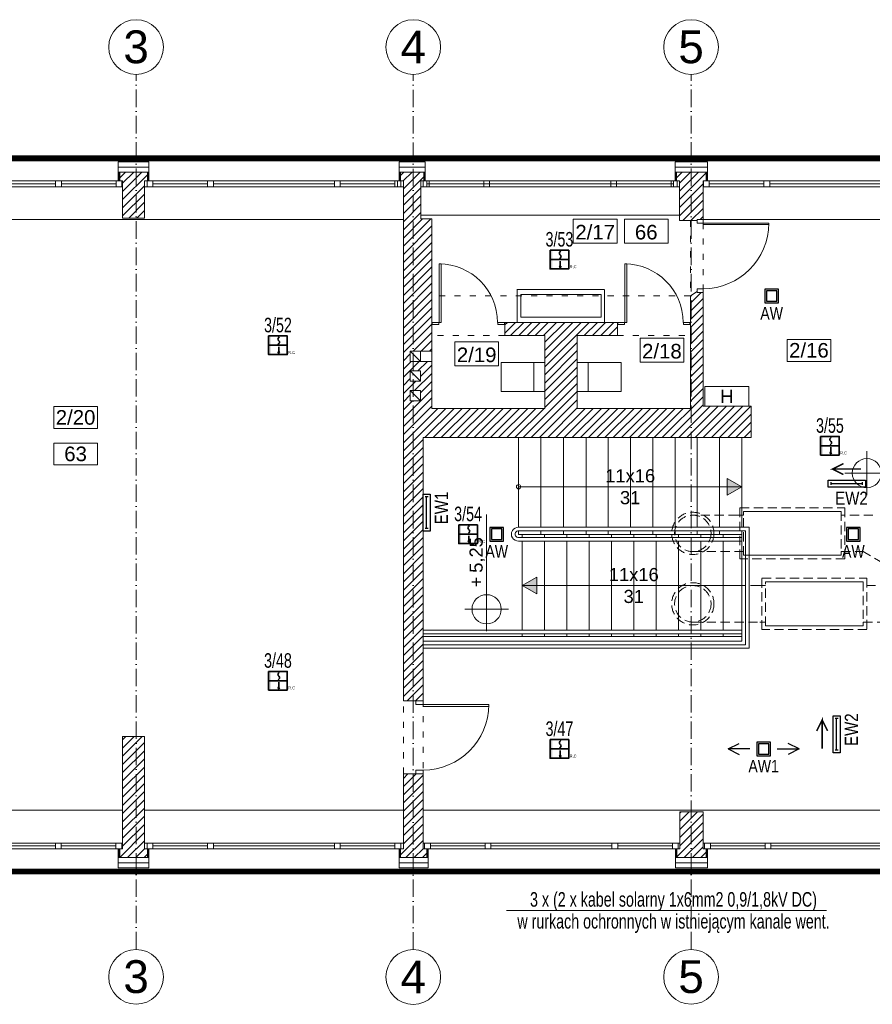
# Model space of a CAD drawing. Header units: millimetres. Extents: x 167773 to 185035, y -114105 to -66770.
# Tile 10 of 114: x 172167 to 173336, y -107287 to -105937. Entities that reach past the tile are written whole.
import ezdxf
from ezdxf.enums import TextEntityAlignment as Align

# ---------------------------------------------------------------- set-up
doc = ezdxf.new("R2010")
doc.units = ezdxf.units.MM
for name, pattern in [('ACAD_ISO03W100', [30, 12, -18]), ('ACAD_ISO10W100', [18, 12, -3, 0, -3]), ('DASHED', [0.75, 0.5, -0.25]), ('HIDDEN', [9.525, 6.35, -3.175])]:
    doc.linetypes.add(name, pattern=pattern)
doc.layers.get('0').update_dxf_attribs({"lineweight": 9})
for name, color, linetype, lineweight in [('!_ppoz', 24, 'Continuous', 9), ('a-op_text', 7, 'Continuous', 9), ('a-osie', 20, 'ACAD_ISO10W100', 9), ('b-cienka', 9, 'Continuous', 9), ('b-drzwi', 6, 'Continuous', 9), ('b-izolacja', 8, 'BATTING', 9), ('b-okna', 6, 'Continuous', 9), ('b-przerywana1', 9, 'ACAD_ISO03W100', 9), ('b-widokowa', 7, 'Continuous', 9), ('b-ściany', 2, 'Continuous', 9), ('c-wyposazenie', 5, 'Continuous', 9), ('El_gniazda', 144, 'Continuous', 35), ('EL_Linia SSP', 240, 'Continuous', 35), ('EL_oprawy', 96, 'Continuous', 30), ('h-hatch', 8, 'Continuous', 9), ('opis text', 7, 'Continuous', 9)]:
    doc.layers.add(name, color=color, linetype=linetype, lineweight=lineweight)
doc.layers.add('!zakres', color=7, linetype='ACAD_ISO03W100', lineweight=60, true_color=0x8a14ff)
doc.layers.add('El_Oświetlenie awaryjne', color=1, linetype='Continuous')
doc.styles.add('Arial', font='arial.ttf')
doc.styles.add('arial 0.8', font='arial.ttf', dxfattribs={"width": 0.8})
doc.styles.add('ES1', font='ARIALN.TTF')
doc.styles.add('PPAB_100', font='arial.ttf', dxfattribs={"height": 18})
doc.styles.add('PPAB_50', font='arial.ttf', dxfattribs={"height": 8})
doc.linetypes.add('BATTING', pattern='A,0.0001,-0.1,[134,ltypeshp.shx,S=0.1,R=0,X=-0.1,Y=0],-0.2,[134,ltypeshp.shx,S=0.1,R=180,X=0.1,Y=0],-0.1', length=0.4001)
pattern_1 = [(45, (15000, 0), (-5.61266008, 5.61266008), [])]

# ---------------------------------------------------------------- blocks, each defined once
blk = doc.blocks.new('kotapozioma')
for p, q in [((49330.12, 104.43), (49330.12, 134.43)), ((49315.12, 119.43), (49395.12, 119.43))]:
    blk.add_line(p, q)
blk.add_circle((49330.12, 119.43), 10)
at = {"layer": 'opis text', "style": 'PPAB_50'}
for tag, p in [('ZNAK', (49345.12, 119.43)), ('WARTOSC', (49355.12, 119.43))]:
    blk.add_attdef(tag, text='', height=9, dxfattribs=at).set_placement(p, align=Align.BOTTOM_LEFT)
blk = doc.blocks.new('okno_')
at = {"layer": 'b-okna'}
for p, q in [((-166, -4), (-91, -4)), ((-83, -4), (83, -4)), ((91, -4), (166, -4))]:
    blk.add_line(p, q, dxfattribs=at)
for points in [[(-174, -8), (174, -8), (174, 0), (-174, 0)], [(-174, 0), (-166, 0), (-166, -8), (-174, -8)], [(-83, 0), (-91, 0), (-91, -8), (-83, -8)], [(83, 0), (91, 0), (91, -8), (83, -8)], [(166, 0), (174, 0), (174, -8), (166, -8)]]:
    blk.add_lwpolyline(points, close=True, dxfattribs=at)
blk = doc.blocks.new('A$C5690186C')
at = {"layer": 'EL_Linia SSP', "lineweight": 5}
h = blk.add_hatch(color=256, dxfattribs=at)
h.set_gradient(color1=(255, 0, 0), color2=(224, 0, 0), one_color=1, name='INVSPHERICAL')
h.paths.add_polyline_path([(-9.8, 0), (-9.8, 12.8), (-12.8, 12.8), (-12.8, 0)])
h.paths.add_polyline_path([(-9.8, -12.8), (-9.8, 0), (-12.8, 0), (-12.8, -12.8)])
at = {"layer": 'EL_Linia SSP'}
blk.add_hatch(color=256, dxfattribs=at).paths.add_polyline_path([(2, -9.8, 1), (0.1, -9.8, 1)])
for p, q in [((-12.8, 0), (12.8, 0)), ((1.1, -2.1), (1.1, -9.8))]:
    blk.add_line(p, q, dxfattribs=at)
at = {"layer": 'EL_Linia SSP', "color": 1, "linetype": 'Continuous'}
for p, q in [((-0.1, 8.5), (0.1, 9.4)), ((0.1, 7.7), (-0.1, 8.5)), ((0.1, 9.4), (0.7, 10.4)), ((0.6, 7), (0.1, 7.7)), ((1.4, 2.3), (0.4, 1.2)), ((0.7, 6.7), (0.6, 7)), ((0.7, 10.4), (1.8, 11.5)), ((1.1, 6.3), (0.7, 6.7)), ((1.1, 6.3), (1.4, 6)), ((1.4, 6), (1.6, 5.7)), ((2, 3.3), (1.4, 2.3)), ((1.6, 5.7), (2, 5)), ((2, 5), (2.2, 4.2)), ((2.2, 4.2), (2, 3.3))]:
    blk.add_line(p, q, dxfattribs=at)
at = {"layer": 'EL_Linia SSP'}
blk.add_lwpolyline([(-12.8, 12.8), (12.8, 12.8), (12.8, -12.8), (-12.8, -12.8)], close=True, dxfattribs=at)
blk.add_circle((1.1, -9.8), 0.938, dxfattribs=at)
at = {"layer": 'EL_Linia SSP', "color": 1}
blk.add_text('R,C', height=4, dxfattribs=at).set_placement((13.9, -11.8))
blk = doc.blocks.new('AW1')
for p, q in [((-65, 0), (-45, 10)), ((-25, 0), (-65, 0)), ((-65, 0), (-45, -10)), ((25, 0), (65, 0)), ((65, 0), (45, 10)), ((65, 0), (45, -10))]:
    blk.add_line(p, q)
for points in [[(-12.5, -12.5), (12.5, -12.5), (12.5, 12.5), (-12.5, 12.5)], [(-9.5, -9.5), (9.5, -9.5), (9.5, 9.5), (-9.5, 9.5)]]:
    blk.add_lwpolyline(points, close=True)
at = {"style": 'arial 0.8', "width": 0.8}
blk.add_text('AW1', height=23, dxfattribs=at).set_placement((0, -20), align=Align.TOP_CENTER)
blk = doc.blocks.new('AW')
for points in [[(-6.25, -6.25), (6.25, -6.25), (6.25, 6.25), (-6.25, 6.25)], [(-4.75, -4.75), (4.75, -4.75), (4.75, 4.75), (-4.75, 4.75)]]:
    blk.add_lwpolyline(points, close=True)
at = {"style": 'arial 0.8', "width": 0.8}
blk.add_text('AW', height=11.5, dxfattribs=at).set_placement((0, -10), align=Align.TOP_CENTER)
blk = doc.blocks.new('kanaly_went_2p')
at = {"layer": 'h-hatch', "linetype": 'HIDDEN', "lineweight": -2, "ltscale": 2}
for p, q in [((211, 234.8), (355, 234.8)), ((211, 164.8), (211, 234.8)), ((216, 229.8), (350, 229.8)), ((216, 169.8), (216, 229.8)), ((350, 229.8), (350, 169.8)), ((355, 234.8), (355, 164.8)), ((355, 164.8), (211, 164.8)), ((350, 169.8), (216, 169.8)), ((241.2, 138.2), (385.2, 138.2)), ((241.2, 68.2), (241.2, 138.2)), ((385.2, 138.2), (385.2, 68.2)), ((246.2, 133.2), (380.2, 133.2)), ((246.2, 73.2), (246.2, 133.2)), ((380.2, 133.2), (380.2, 73.2)), ((1025.7, 128.2), (380.2, 128.2)), ((385.2, 68.2), (241.2, 68.2)), ((380.2, 73.2), (246.2, 73.2)), ((380.2, 78.2), (1025.7, 78.2))]:
    blk.add_line(p, q, dxfattribs=at)
at = {"layer": 'h-hatch', "linetype": 'HIDDEN', "lineweight": -2, "ltscale": 2, "extrusion": (-1e-16, 0, -1)}
for p, q in [((216, 229.8), (216, 224.8)), ((350, 229.8), (216, 229.8)), ((350, 224.8), (350, 229.8)), ((216, 224.8), (208, 224.8)), ((393.4, 224.8), (350, 224.8)), ((208, 174.8), (216, 174.8)), ((216, 174.8), (216, 169.8)), ((216, 169.8), (350, 169.8)), ((350, 174.8), (380, 174.8)), ((350, 169.8), (350, 174.8)), ((246.2, 128.2), (238.2, 128.2)), ((380.2, 133.2), (246.2, 133.2)), ((238.2, 78.2), (246.2, 78.2)), ((246.2, 78.2), (246.2, 73.2)), ((246.2, 73.2), (380.2, 73.2)), ((380.2, 73.2), (380.2, 78.2))]:
    blk.add_line(p, q, dxfattribs=at)
at = {"layer": 'h-hatch', "linetype": 'HIDDEN', "lineweight": -2, "ltscale": 2, "extrusion": (-1e-16, 1, 2e-16)}
for p, q in [((208, 224.8), (146.4, 224.8)), ((146.4, 174.8), (208, 174.8)), ((238.2, 128.2), (146.4, 128.2)), ((146.4, 78.2), (238.2, 78.2))]:
    blk.add_line(p, q, dxfattribs=at)
at = {"layer": 'h-hatch', "linetype": 'HIDDEN', "lineweight": -2, "ltscale": 2, "extrusion": (0.5, 0.866025, 0)}
blk.add_line((439.5, 140.4), (380, 174.8), dxfattribs=at)
at = {"layer": 'h-hatch', "linetype": 'HIDDEN', "lineweight": -2, "ltscale": 2}
for centre, radius in [((146.4, 199.8), 29), ((146.4, 199.8), 25), ((146.4, 103.2), 29), ((146.4, 103.2), 25)]:
    blk.add_circle(centre, radius, dxfattribs=at)
blk = doc.blocks.new('866330')
for p, q in [((-144, 13.3), (-144, -13.3)), ((-144, 0), (144, 0)), ((144, 13.3), (144, -13.3))]:
    blk.add_line(p, q)
blk.add_lwpolyline([(-170, -32), (170, -32), (170, 32), (-170, 32)], close=True)
at = {"style": 'ES1', "flags": 1}
blk.add_attdef('TYP', (-180.5, 290.4), '', height=120, dxfattribs=at)
at = {"style": 'ES1'}
blk.add_attdef('KOD_ES', (-180.5, 130.1), '', height=120, dxfattribs=at)

msp = doc.modelspace()

# ---------------------------------------------------------------- hatches: boundary and pattern name
at = {"layer": 'b-cienka'}
h = msp.add_hatch(color=256, dxfattribs=at)
h.paths.add_polyline_path([(173157.2, -106577.5), (173157.4, -106577.4), (173137.5, -106565.9), (173137.5, -106577.5)])
h.paths.add_polyline_path([(173137.5, -106577.5), (173137.5, -106588.9), (173157.2, -106577.5)])
h = msp.add_hatch(color=256, dxfattribs=at)
h.paths.add_polyline_path([(172856.7, -106712.8), (172856.4, -106712.9), (172876.4, -106724.4), (172876.4, -106712.8)])
h.paths.add_polyline_path([(172876.4, -106712.8), (172876.4, -106701.4), (172856.7, -106712.8)])
at = {"layer": 'h-hatch'}
h = msp.add_hatch(dxfattribs=at)
h.set_pattern_fill('ANSI31', color=256, scale=2.5, style=0)
h.set_pattern_definition(pattern_1)
h.paths.add_polyline_path([(172338.4, -106157.9), (172342.4, -106157.9), (172342.4, -106145.9), (172304.4, -106145.9), (172304.4, -106157.9), (172307.4, -106157.9), (172308.4, -106157.9), (172308.4, -106208.9), (172338.4, -106208.9)])
h = msp.add_hatch(dxfattribs=at)
h.set_pattern_fill('ANSI31', color=256, scale=2.5, style=0)
h.set_pattern_definition(pattern_1)
h.paths.add_polyline_path([(173170.4, -106466.9), (173104.4, -106466.9), (173104.4, -106310.9), (173096.4, -106310.9), (173096.4, -106309.4), (173086.9, -106315.4), (173086.9, -106469.9), (172931.9, -106469.9), (172931.9, -106369.9), (172986.9, -106369.9), (172986.9, -106351.9), (172832.4, -106351.9), (172832.4, -106369.9), (172887.4, -106369.9), (172887.4, -106469.9), (172732.4, -106469.9), (172732.4, -106405.4), (172716.9, -106405.4), (172702.9, -106405.4), (172702.9, -106391.4), (172716.9, -106391.4), (172732.4, -106391.4), (172732.4, -106209.9), (172717.4, -106209.9), (172717.4, -106157.9), (172721.4, -106157.9), (172721.4, -106145.9), (172689.4, -106145.9), (172689.4, -106157.9), (172693.4, -106157.9), (172693.4, -106870.9), (172720.4, -106870.9), (172720.4, -106509.9), (173170.4, -106509.9)])
h.paths.add_polyline_path([(172716.9, -106459.4), (172702.9, -106459.4), (172702.9, -106445.4), (172716.9, -106445.4)], flags=16)
h.paths.add_polyline_path([(172716.9, -106432.4), (172702.9, -106432.4), (172702.9, -106418.4), (172716.9, -106418.4)], flags=16)
h = msp.add_hatch(dxfattribs=at)
h.set_pattern_fill('ANSI31', color=256, scale=2.5, style=0)
h.set_pattern_definition(pattern_1)
h.paths.add_polyline_path([(173104.4, -106157.9), (173108.4, -106157.9), (173108.4, -106145.9), (173067.9, -106145.9), (173067.9, -106157.9), (173068.7, -106157.9), (173071.9, -106157.9), (173071.9, -106212.4), (173096.4, -106212.4), (173096.4, -106210.9), (173104.4, -106210.9)])
h = msp.add_hatch(dxfattribs=at)
h.set_pattern_fill('ANSI31', color=256, scale=2.5, style=0)
h.set_pattern_definition(pattern_1)
h.paths.add_polyline_path([(172338.4, -106919.9), (172308.4, -106919.9), (172308.4, -107073.9), (172304.4, -107073.9), (172304.4, -107085.9), (172342.4, -107085.9), (172342.4, -107073.9), (172341.9, -107073.9), (172338.4, -107073.9)])
h = msp.add_hatch(dxfattribs=at)
h.set_pattern_fill('ANSI31', color=256, scale=2.5, style=0)
h.set_pattern_definition(pattern_1)
h.paths.add_polyline_path([(172720.4, -106970.9), (172693.4, -106970.9), (172693.4, -107073.9), (172689.4, -107073.9), (172689.4, -107085.9), (172725.4, -107085.9), (172725.4, -107073.9), (172722.4, -107073.9), (172720.4, -107073.9)])
h = msp.add_hatch(dxfattribs=at)
h.set_pattern_fill('ANSI31', color=256, scale=2.5, style=0)
h.set_pattern_definition(pattern_1)
h.paths.add_polyline_path([(173104.4, -107022.9), (173072.4, -107022.9), (173072.4, -107073.9), (173068.4, -107073.9), (173068.4, -107085.9), (173108.4, -107085.9), (173108.4, -107073.9), (173106.4, -107073.9), (173104.4, -107073.9)])

# ---------------------------------------------------------------- linework, layer by layer
at = {"layer": '!_ppoz'}
msp.add_lwpolyline([(173166.9, -106466.9), (173106.9, -106466.9), (173106.9, -106439.9), (173166.9, -106439.9), (173166.9, -106466.9)], dxfattribs=at)
at = {"layer": '!zakres', "linetype": 'DASHED', "ltscale": 60, "const_width": 8, "flags": 128}
msp.add_lwpolyline([(170984.4, -106193.9), (170962.4, -106193.9), (170962.4, -106126.9), (179273.4, -106126.9), (179273.4, -107104.9), (170962.4, -107104.9), (170962.4, -106747.9), (170984.4, -106747.9), (170984.4, -106193.9)], close=True, dxfattribs=at)
at = {"layer": 'a-op_text', "ltscale": 0.5}
for points in [[(172926.4, -106243.4), (172926.4, -106210.4), (172986.4, -106210.4), (172986.4, -106243.4)], [(172996.4, -106243.4), (172996.4, -106210.4), (173056.4, -106210.4), (173056.4, -106243.4)], [(172763.9, -106411.6), (172763.9, -106378.6), (172823.9, -106378.6), (172823.9, -106411.6)], [(173017.9, -106406.6), (173017.9, -106373.6), (173077.9, -106373.6), (173077.9, -106406.6)], [(173219.5, -106405.4), (173219.5, -106375.4), (173279.5, -106375.4), (173279.5, -106405.4)], [(172213.9, -106497.4), (172213.9, -106467.4), (172273.9, -106467.4), (172273.9, -106497.4)], [(172213.9, -106547.4), (172213.9, -106517.4), (172273.9, -106517.4), (172273.9, -106547.4)]]:
    msp.add_lwpolyline(points, close=True, dxfattribs=at)
at = {"layer": 'a-osie', "ltscale": 2}
for p, q in [((172326.9, -107211.9), (172326.9, -106011.9)), ((172706.9, -107212.1), (172706.9, -106011.9)), ((173087.9, -107211.9), (173087.9, -106011.9))]:
    msp.add_line(p, q, dxfattribs=at)
at = {"layer": 'a-osie', "linetype": 'Continuous'}
for centre in [(172326.9, -105974.4), (172706.9, -105974.4), (173087.9, -105974.4), (172326.9, -107249.4), (172706.9, -107249.6), (173087.9, -107249.4)]:
    msp.add_circle(centre, 37.5, dxfattribs=at)
at = {"layer": 'b-cienka'}
for p, q in [((173157.4, -106577.4), (172851.4, -106577.4)), ((173157.4, -106712.9), (172856.4, -106712.9))]:
    msp.add_line(p, q, dxfattribs=at)
for points in [[(173137.5, -106588.9), (173137.5, -106565.9), (173157.4, -106577.4)], [(172876.4, -106701.4), (172876.4, -106724.4), (172856.4, -106712.9)]]:
    msp.add_lwpolyline(points, close=True, dxfattribs=at)
msp.add_circle((172851.4, -106577.4), 3, dxfattribs=at)
at = {"layer": 'b-drzwi'}
for p, q in [((173096.4, -106210.9), (173096.4, -106215.9)), ((173096.4, -106215.9), (173104.4, -106215.9)), ((173104.4, -106210.9), (173104.4, -106215.9)), ((173096.4, -106305.9), (173104.4, -106305.9)), ((173096.4, -106305.9), (173096.4, -106310.9)), ((173104.4, -106305.9), (173104.4, -106310.9))]:
    msp.add_line(p, q, dxfattribs=at)
for points in [[(173194.4, -106217.9), (173104.4, -106217.9), (173104.4, -106215.9), (173194.4, -106215.9)], [(172742.4, -106271.9), (172742.4, -106351.9), (172745.4, -106351.9), (172745.4, -106271.9)], [(172996.9, -106271.9), (172996.9, -106351.9), (172999.9, -106351.9), (172999.9, -106271.9)], [(172741.9, -106354.9), (172732.9, -106354.9), (172732.9, -106351.9), (172741.9, -106351.9)], [(172822.9, -106354.9), (172831.9, -106354.9), (172831.9, -106351.9), (172822.9, -106351.9)], [(172996.4, -106354.9), (172987.4, -106354.9), (172987.4, -106351.9), (172996.4, -106351.9)], [(173077.4, -106354.9), (173086.4, -106354.9), (173086.4, -106351.9), (173077.4, -106351.9)], [(172720.4, -106875.9), (172710.4, -106875.9), (172710.4, -106870.9), (172720.4, -106870.9)], [(172720.4, -106875.9), (172810.4, -106875.9), (172810.4, -106878.9), (172720.4, -106878.9)], [(172720.4, -106970.9), (172710.4, -106970.9), (172710.4, -106965.9), (172720.4, -106965.9)]]:
    msp.add_lwpolyline(points, close=True, dxfattribs=at)
for centre, radius, start, end in [((173104.4, -106215.9), 90, 270, 0), ((172742.4, -106351.9), 80, 0, 90), ((172996.9, -106351.9), 80, 0, 90), ((172720.4, -106875.9), 90, 270, 0)]:
    msp.add_arc(centre, radius, start, end, dxfattribs=at)
at = {"layer": 'b-izolacja', "ltscale": 16}
for p, q in [((172302.4, -106138.9), (172344.4, -106138.9)), ((172687.4, -106138.9), (172723.4, -106138.9)), ((173065.9, -106138.9), (173110.4, -106138.9)), ((172302.4, -107092.9), (172344.4, -107092.9)), ((172687.4, -107092.9), (172727.4, -107092.9)), ((173066.4, -107092.9), (173110.4, -107092.9))]:
    msp.add_line(p, q, dxfattribs=at)
at = {"layer": 'b-izolacja', "ltscale": 2}
for p, q in [((172303.4, -106145.9), (172303.4, -106157.9)), ((172343.4, -106145.9), (172343.4, -106157.9)), ((172688.4, -106145.9), (172688.4, -106157.9)), ((172722.4, -106145.9), (172722.4, -106157.9)), ((173066.9, -106145.9), (173066.9, -106157.9)), ((173109.4, -106145.9), (173109.4, -106157.9)), ((172303.4, -107073.9), (172303.4, -107085.9)), ((172343.4, -107073.9), (172343.4, -107085.9)), ((172688.4, -107073.9), (172688.4, -107085.9)), ((172726.4, -107073.9), (172726.4, -107085.9)), ((173067.4, -107073.9), (173067.4, -107085.9)), ((173109.4, -107073.9), (173109.4, -107085.9))]:
    msp.add_line(p, q, dxfattribs=at)
at = {"layer": 'b-okna'}
for p, q in [((172302.4, -106157.9), (171964.4, -106157.9)), ((172687.4, -106157.9), (172344.4, -106157.9)), ((172685.4, -106165.9), (172685.4, -106157.9)), ((173065.9, -106157.9), (172723.4, -106157.9)), ((172725.4, -106165.9), (172725.4, -106157.9)), ((173063.9, -106161.9), (172725.4, -106161.9)), ((173063.9, -106165.9), (173063.9, -106157.9)), ((173447.4, -106157.9), (173110.4, -106157.9)), ((172308.4, -106165.9), (171958.4, -106165.9)), ((172693.4, -106165.9), (172338.4, -106165.9)), ((173071.9, -106165.9), (172717.4, -106165.9)), ((173453.4, -106165.9), (173104.4, -106165.9)), ((172308.4, -107065.9), (171958.4, -107065.9)), ((172693.4, -107065.9), (172338.4, -107065.9)), ((173072.4, -107065.9), (172720.4, -107065.9)), ((173456.4, -107065.9), (173104.4, -107065.9)), ((172302.4, -107073.9), (171964.4, -107073.9)), ((172687.4, -107073.9), (172344.4, -107073.9)), ((173066.4, -107073.9), (172727.4, -107073.9)), ((173450.4, -107073.9), (173110.4, -107073.9))]:
    msp.add_line(p, q, dxfattribs=at)
at = {"layer": 'b-przerywana1', "ltscale": 0.7}
for p, q in [((173086.9, -106212.4), (173086.9, -106315.4)), ((173104.4, -106215.9), (173104.4, -106305.9)), ((173086.9, -106315.4), (172732.4, -106315.4)), ((172832.4, -106369.9), (172732.4, -106369.9)), ((172986.9, -106369.9), (173086.9, -106369.9)), ((172693.4, -106970.9), (172693.4, -106870.9)), ((172720.4, -106870.9), (172720.4, -106970.9))]:
    msp.add_line(p, q, dxfattribs=at)
at = {"layer": 'b-widokowa'}
for p, q in [((171575.4, -106126.9), (179205.4, -106126.9)), ((172302.4, -106145.9), (172344.4, -106145.9)), ((172304.4, -106145.9), (172304.4, -106157.9)), ((172342.4, -106145.9), (172342.4, -106157.9)), ((172687.4, -106145.9), (172723.4, -106145.9)), ((172689.4, -106145.9), (172689.4, -106157.9)), ((172721.4, -106145.9), (172721.4, -106157.9)), ((173065.9, -106145.9), (173110.4, -106145.9)), ((173067.9, -106145.9), (173067.9, -106157.9)), ((173108.4, -106145.9), (173108.4, -106157.9)), ((171958.4, -106210.9), (172693.4, -106210.9)), ((173104.4, -106210.9), (173453.4, -106210.9)), ((172851.4, -106509.9), (172851.4, -106632.9)), ((172881.9, -106509.9), (172881.9, -106632.9)), ((172912.9, -106509.9), (172912.9, -106632.9)), ((172943.9, -106509.9), (172943.9, -106632.9)), ((172974.4, -106509.9), (172974.4, -106632.9)), ((173004.9, -106509.9), (173004.9, -106632.9)), ((173035.4, -106509.9), (173035.4, -106632.9)), ((173065.9, -106509.9), (173065.9, -106632.9)), ((173096.4, -106509.9), (173096.4, -106632.9)), ((173126.9, -106509.9), (173126.9, -106632.9)), ((173157.4, -106509.9), (173157.4, -106632.9)), ((172851.4, -106632.9), (173167.4, -106632.9)), ((173167.4, -106632.9), (173167.4, -106798.9)), ((172851.4, -106637.9), (173162.4, -106637.9)), ((172851.4, -106637.9), (172851.4, -106642.9)), ((172851.4, -106642.9), (173157.4, -106642.9)), ((172851.4, -106646.9), (173157.4, -106646.9)), ((172856.4, -106646.9), (172856.4, -106642.9)), ((172881.9, -106637.9), (172881.9, -106642.9)), ((172887, -106646.9), (172887, -106642.9)), ((172912.9, -106637.9), (172912.9, -106642.9)), ((172917.6, -106646.9), (172917.6, -106642.9)), ((172943.9, -106637.9), (172943.9, -106642.9)), ((172948.2, -106646.9), (172948.2, -106642.9)), ((172974.4, -106637.9), (172974.4, -106642.9)), ((172978.8, -106646.9), (172978.8, -106642.9)), ((173004.9, -106637.9), (173004.9, -106642.9)), ((173009.4, -106646.9), (173009.4, -106642.9)), ((173035.4, -106637.9), (173035.4, -106642.9)), ((173040, -106646.9), (173040, -106642.9)), ((173065.9, -106637.9), (173065.9, -106642.9)), ((173070.6, -106646.9), (173070.6, -106642.9)), ((173096.4, -106637.9), (173096.4, -106642.9)), ((173101.2, -106646.9), (173101.2, -106642.9)), ((173126.9, -106637.9), (173126.9, -106642.9)), ((173131.8, -106646.9), (173131.8, -106642.9)), ((173131.8, -106646.9), (173131.8, -106642.9)), ((173157.4, -106637.9), (173157.4, -106788.9)), ((173162.4, -106637.9), (173162.4, -106793.9)), ((172851.4, -106651.9), (173157.4, -106651.9)), ((172856.4, -106651.9), (172856.4, -106773.9)), ((172887, -106651.9), (172887, -106773.9)), ((172917.6, -106651.9), (172917.6, -106773.9)), ((172948.2, -106651.9), (172948.2, -106773.9)), ((172978.8, -106651.9), (172978.8, -106773.9)), ((173009.4, -106651.9), (173009.4, -106773.9)), ((173040, -106651.9), (173040, -106773.9)), ((173070.6, -106651.9), (173070.6, -106773.9)), ((173101.2, -106651.9), (173101.2, -106773.9)), ((173131.8, -106651.9), (173131.8, -106773.9)), ((173157.4, -106773.9), (172720.4, -106773.9)), ((173157.4, -106778.9), (172720.4, -106778.9)), ((172720.4, -106782.9), (173157.4, -106782.9)), ((172856.4, -106778.9), (172856.4, -106782.9)), ((172887, -106778.9), (172887, -106782.9)), ((172917.6, -106778.9), (172917.6, -106782.9)), ((172948.2, -106778.9), (172948.2, -106782.9)), ((172978.8, -106778.9), (172978.8, -106782.9)), ((173009.4, -106778.9), (173009.4, -106782.9)), ((173040, -106778.9), (173040, -106782.9)), ((173070.6, -106778.9), (173070.6, -106782.9)), ((173101.2, -106778.9), (173101.2, -106782.9)), ((173131.8, -106778.9), (173131.8, -106782.9)), ((173157.4, -106788.9), (172720.4, -106788.9)), ((173162.4, -106793.9), (172720.4, -106793.9)), ((173167.4, -106798.9), (172720.4, -106798.9)), ((172308.4, -107020.9), (171958.2, -107020.9)), ((172693.4, -107020.9), (172338.4, -107020.9)), ((172720.4, -107020.9), (178454.4, -107020.9)), ((172304.4, -107073.9), (172304.4, -107085.9)), ((172342.4, -107073.9), (172342.4, -107085.9)), ((172689.4, -107073.9), (172689.4, -107085.9)), ((172725.4, -107073.9), (172725.4, -107085.9)), ((173068.4, -107073.9), (173068.4, -107085.9)), ((173108.4, -107073.9), (173108.4, -107085.9)), ((172302.4, -107085.9), (172344.4, -107085.9)), ((172687.4, -107085.9), (172727.4, -107085.9)), ((173066.4, -107085.9), (173110.4, -107085.9)), ((171575.4, -107104.9), (179205.4, -107104.9))]:
    msp.add_line(p, q, dxfattribs=at)
at = {"layer": 'b-widokowa', "ltscale": 0.5}
for p, q in [((173071.9, -106204.9), (172717.4, -106204.9)), ((172702.9, -106391.4), (172716.9, -106405.4)), ((172716.9, -106405.4), (172716.9, -106391.4)), ((172732.4, -106391.4), (172732.4, -106405.4)), ((172702.9, -106418.4), (172716.9, -106432.4)), ((172702.9, -106445.4), (172716.9, -106459.4))]:
    msp.add_line(p, q, dxfattribs=at)
at = {"layer": 'b-widokowa'}
for radius, start, end in [(9.51, 87.0624, 272.9376), (4.53, 83.9744, 276.0256)]:
    msp.add_arc((172851, -106642.4), radius, start, end, dxfattribs=at)
at = {"layer": 'b-ściany'}
for p, q in [((172302.4, -106157.9), (172302.4, -106131.9)), ((172344.4, -106131.9), (172302.4, -106131.9)), ((172344.4, -106131.9), (172302.4, -106131.9)), ((172344.4, -106157.9), (172344.4, -106131.9)), ((172687.4, -106157.9), (172687.4, -106131.9)), ((172723.4, -106131.9), (172687.4, -106131.9)), ((172723.4, -106157.9), (172723.4, -106131.9)), ((173065.9, -106157.9), (173065.9, -106131.9)), ((173110.4, -106131.9), (173065.9, -106131.9)), ((173110.4, -106157.9), (173110.4, -106131.9)), ((172302.4, -106157.9), (172302.4, -106157.9)), ((172308.4, -106157.9), (172302.4, -106157.9)), ((172308.4, -106208.9), (172308.4, -106157.9)), ((172338.4, -106208.9), (172338.4, -106157.9)), ((172344.4, -106157.9), (172338.4, -106157.9)), ((172344.4, -106157.9), (172344.4, -106157.9)), ((172687.4, -106157.9), (172687.4, -106157.9)), ((172693.4, -106157.9), (172687.4, -106157.9)), ((172693.4, -106870.9), (172693.4, -106157.9)), ((172723.4, -106157.9), (172717.4, -106157.9)), ((172723.4, -106157.9), (172723.4, -106157.9)), ((173065.9, -106157.9), (173065.9, -106157.9)), ((173071.9, -106157.9), (173065.9, -106157.9)), ((173110.4, -106157.9), (173104.4, -106157.9)), ((173110.4, -106157.9), (173110.4, -106157.9)), ((172308.4, -106208.9), (172338.4, -106208.9)), ((173096.4, -106212.4), (173096.4, -106210.9)), ((173096.4, -106309.4), (173096.4, -106310.9)), ((173104.4, -106466.9), (173104.4, -106429.9)), ((173104.4, -106466.9), (173170.4, -106466.9)), ((173170.4, -106509.9), (173170.4, -106466.9)), ((172720.4, -106509.9), (173170.4, -106509.9)), ((172720.4, -106870.9), (172720.4, -106509.9)), ((172693.4, -106870.9), (172720.4, -106870.9)), ((172308.4, -107073.9), (172308.4, -106919.9)), ((172308.4, -106919.9), (172338.4, -106919.9)), ((172338.4, -107073.9), (172338.4, -106919.9)), ((172693.4, -106970.9), (172720.4, -106970.9)), ((172693.4, -107073.9), (172693.4, -106970.9)), ((172720.4, -107073.9), (172720.4, -106970.9)), ((173072.4, -107022.9), (173072.4, -107073.9)), ((173072.4, -107022.9), (173104.4, -107022.9)), ((173104.4, -107022.9), (173104.4, -107073.9)), ((172302.4, -107073.9), (172302.4, -107099.9)), ((172308.4, -107073.9), (172302.4, -107073.9)), ((172338.4, -107073.9), (172338.4, -107073.9)), ((172338.4, -107073.9), (172344.4, -107073.9)), ((172344.4, -107073.9), (172344.4, -107099.9)), ((172687.4, -107073.9), (172687.4, -107099.9)), ((172693.4, -107073.9), (172687.4, -107073.9)), ((172720.4, -107073.9), (172727.4, -107073.9)), ((172721.4, -107073.9), (172721.4, -107073.9)), ((172727.4, -107073.9), (172727.4, -107099.9)), ((173066.4, -107073.9), (173066.4, -107099.9)), ((173072.4, -107073.9), (173066.4, -107073.9)), ((173104.4, -107073.9), (173104.4, -107073.9)), ((173104.4, -107073.9), (173110.4, -107073.9)), ((173110.4, -107073.9), (173110.4, -107099.9)), ((172344.4, -107099.9), (172302.4, -107099.9)), ((172727.4, -107099.9), (172687.4, -107099.9)), ((173110.4, -107099.9), (173066.4, -107099.9))]:
    msp.add_line(p, q, dxfattribs=at)
at = {"layer": 'b-ściany', "ltscale": 0.5}
for p, q in [((172717.4, -106157.9), (172717.4, -106209.9)), ((173071.9, -106157.9), (173071.9, -106212.4)), ((173104.4, -106157.9), (173104.4, -106210.9)), ((172717.4, -106209.9), (172732.4, -106209.9)), ((172732.4, -106209.9), (172732.4, -106391.4)), ((173071.9, -106212.4), (173096.4, -106212.4)), ((173104.4, -106210.9), (173096.4, -106210.9)), ((173086.9, -106315.4), (173096.4, -106309.4)), ((173104.4, -106310.9), (173096.4, -106310.9)), ((173104.4, -106310.9), (173104.4, -106466.9)), ((173086.9, -106469.9), (173086.9, -106315.4)), ((172832.4, -106369.9), (172832.4, -106351.9)), ((172832.4, -106351.9), (172986.9, -106351.9)), ((172986.9, -106351.9), (172986.9, -106369.9)), ((172887.4, -106369.9), (172832.4, -106369.9)), ((172887.4, -106469.9), (172887.4, -106369.9)), ((172986.9, -106369.9), (172931.9, -106369.9)), ((172931.9, -106369.9), (172931.9, -106469.9)), ((172716.9, -106391.4), (172702.9, -106391.4)), ((172702.9, -106405.4), (172702.9, -106391.4)), ((172716.9, -106391.4), (172732.4, -106391.4)), ((172716.9, -106405.4), (172702.9, -106405.4)), ((172716.9, -106405.4), (172732.4, -106405.4)), ((172732.4, -106405.4), (172732.4, -106469.9)), ((172716.9, -106418.4), (172702.9, -106418.4)), ((172702.9, -106432.4), (172702.9, -106418.4)), ((172716.9, -106432.4), (172716.9, -106418.4)), ((172716.9, -106432.4), (172702.9, -106432.4)), ((172716.9, -106445.4), (172702.9, -106445.4)), ((172702.9, -106459.4), (172702.9, -106445.4)), ((172716.9, -106459.4), (172716.9, -106445.4)), ((172716.9, -106459.4), (172702.9, -106459.4)), ((172732.4, -106469.9), (172887.4, -106469.9)), ((172931.9, -106469.9), (173086.9, -106469.9))]:
    msp.add_line(p, q, dxfattribs=at)
at = {"layer": 'c-wyposazenie'}
for p, q in [((172848.9, -106306.9), (172968.9, -106306.9)), ((172849.4, -106351.9), (172849.4, -106306.9)), ((172969.4, -106351.9), (172969.4, -106306.9))]:
    msp.add_line(p, q, dxfattribs=at)
for points in [[(172854.4, -106344.9), (172854.4, -106313.9), (172964.4, -106313.9), (172964.4, -106344.9)], [(172827.4, -106406.9), (172827.4, -106446.9), (172887.4, -106446.9), (172887.4, -106406.9)], [(172827.4, -106406.9), (172827.4, -106446.9), (172872.4, -106446.9), (172872.4, -106406.9)], [(172991.9, -106406.9), (172991.9, -106446.9), (172931.9, -106446.9), (172931.9, -106406.9)], [(172991.9, -106406.9), (172991.9, -106446.9), (172946.9, -106446.9), (172946.9, -106406.9)]]:
    msp.add_lwpolyline(points, close=True, dxfattribs=at)
at = {"layer": 'El_gniazda', "lineweight": 15}
msp.add_line((172834.9, -107158.2), (173273.8, -107158.2), dxfattribs=at)
at = {"layer": 'El_gniazda'}
msp.add_lwpolyline([(173273.8, -107158.2, 0, 10, 0), (173288.8, -107132.2, 0, 0, 0), (173487.9, -106787.2, 0, 0, 0)], format="xyseb", dxfattribs=at)
at = {"layer": 'El_Oświetlenie awaryjne', "const_width": 2}
for points in [[(173321.1, -106553.1), (173281.8, -106553.1), (173296.8, -106545.6), (173281.8, -106553.1), (173296.8, -106560.6)], [(173267.6, -106936.6), (173267.6, -106897.2), (173260.1, -106912.2), (173267.6, -106897.2), (173275.1, -106912.2)]]:
    msp.add_lwpolyline(points, dxfattribs=at)

# ---------------------------------------------------------------- block references
at = {"layer": 'b-okna', "xscale": -1, "rotation": 180}
for p in [(172133.4, -106165.9), (172515.9, -106165.9), (172894.7, -106165.9), (173278.9, -106165.9)]:
    msp.add_blockref('okno_', p, dxfattribs=at)
at = {"layer": 'b-okna'}
for p in [(172133.3, -107065.9), (172515.9, -107065.9), (172896.4, -107065.9), (173280.4, -107065.9)]:
    msp.add_blockref('okno_', p, dxfattribs=at)
at = {"layer": 'EL_Linia SSP'}
for p in [(172907.4, -106265.8), (172521.4, -106383.4), (173278.3, -106521.2), (172782.1, -106642.4), (172521.4, -106843.4), (172907.4, -106936.9)]:
    msp.add_blockref('A$C5690186C', p, dxfattribs=at)
at = {"layer": 'EL_oprawy'}
for name, p, xscale, yscale, zscale in [('AW', (173198.4, -106315.9), 1.5, 1.5, 1.5), ('AW', (172821.4, -106642.4), 1.5, 1.5, 1.5), ('AW', (173310.4, -106642.4), 1.5, 1.5, 1.5), ('AW1', (173187.4, -106936.9), 0.75, 0.75, 0.75)]:
    msp.add_blockref(name, p, dxfattribs=dict(at, xscale=xscale, yscale=yscale, zscale=zscale))
at = {"layer": 'El_Oświetlenie awaryjne'}
ref = msp.add_blockref('866330', (173301.4, -106572.9), dxfattribs=dict(at, xscale=-0.150000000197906, yscale=0.1500000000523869, zscale=0.1499999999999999, rotation=180))
ref.add_attrib('KOD_ES', 'EW2', (173285.5, -106602.1), dxfattribs={"layer": '0', "height": 18, "style": 'ES1'})
ref = msp.add_blockref('866330', (172725.2, -106612.9), dxfattribs=dict(at, xscale=-0.150000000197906, yscale=0.1500000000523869, zscale=0.1499999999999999, rotation=270))
ref.add_attrib('KOD_ES', 'EW1', (172754.5, -106628.8), dxfattribs={"layer": '0', "height": 18, "rotation": 90, "style": 'ES1'})
ref = msp.add_blockref('866330', (173287.4, -106916.9), dxfattribs=dict(at, xscale=-0.150000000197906, yscale=0.1500000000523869, zscale=0.1499999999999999, rotation=270))
ref.add_attrib('KOD_ES', 'EW2', (173316.7, -106932.8), dxfattribs={"layer": '0', "height": 18, "rotation": 90, "style": 'ES1'})
at = {"layer": 'h-hatch'}
msp.add_blockref('kanaly_went_2p', (172943.9, -106841.1), dxfattribs=at)
at = {"layer": 'opis text', "xscale": 2, "yscale": 2, "zscale": 2}
msp.add_blockref('kotapozioma', (74668.7, -106797.6), dxfattribs=at).add_auto_attribs({'WARTOSC': '7,00', 'ZNAK': '+'})
at = {"layer": 'opis text', "xscale": 2, "yscale": 2, "zscale": 2, "rotation": 90}
msp.add_blockref('kotapozioma', (173046.4, -205405.6), dxfattribs=at).add_auto_attribs({'WARTOSC': '5,25', 'ZNAK': '+'})

# ---------------------------------------------------------------- texts
at = {"layer": '!_ppoz', "insert": (173136.9, -106453.4), "char_height": 18, "width": 60, "attachment_point": 5}
msp.add_mtext('{\\fArial|b0|i0|c238|p34;H\\fArial|b0|i0|c0|p34; }', dxfattribs=at)
at = {"layer": 'a-op_text', "ltscale": 0.5, "attachment_point": 5, "style": 'PPAB_100'}
for s, insert, char_height, width in [('2/17', (172956.4, -106228.4), 20, 60), ('{\\fArial|b0|i0|c238|p34;66}', (173026.4, -106228.4), 20, 60), ('2/18', (173047.9, -106391.6), 20, 60), ('2/16', (173249.5, -106390.4), 20, 60), ('2/19', (172793.9, -106396.6), 20, 60), ('2/20', (172243.9, -106482.4), 20, 60), ('{\\fArial|b0|i0|c238|p34;63}', (172243.9, -106532.4), 20, 60), ('11x16\\P31', (173004.4, -106577.4), 18, 104.303), ('11x16\\P31', (173009.3, -106712.9), 18, 104.303)]:
    msp.add_mtext(s, dxfattribs=dict(at, insert=insert, char_height=char_height, width=width))
at = {"layer": 'a-osie', "linetype": 'ACAD_ISO10W100', "char_height": 45, "width": 4405.783, "attachment_point": 5, "style": 'PPAB_100'}
for s, insert in [('3', (172326.9, -105974.4)), ('4', (172706.9, -105974.4)), ('5', (173087.9, -105974.4)), ('3', (172326.9, -107249.4)), ('4', (172706.9, -107249.6)), ('5', (173087.9, -107249.4))]:
    msp.add_mtext(s, dxfattribs=dict(at, insert=insert))
at = {"layer": 'El_gniazda', "style": 'Arial', "width": 0.7}
for s, p in [('3 x (2 x kabel solarny 1x6mm2 0,9/1,8kV DC)', (173063.8, -107153.2)), ('w rurkach ochronnych w istniejącym kanale went.', (173063.8, -107183.2))]:
    msp.add_text(s, height=20, dxfattribs=at).set_placement(p, align=Align.CENTER)
at = {"layer": 'EL_Linia SSP', "style": 'Arial', "width": 0.7}
for s, p in [('3/53', (172907.4, -106248)), ('3/52', (172521.4, -106365.6)), ('3/55', (173278.3, -106503.4)), ('3/54', (172782.1, -106624.6)), ('3/48', (172521.4, -106825.6)), ('3/47', (172907.4, -106919.1))]:
    msp.add_text(s, height=20, dxfattribs=at).set_placement(p, align=Align.CENTER)

doc.saveas('drawing.dxf')
